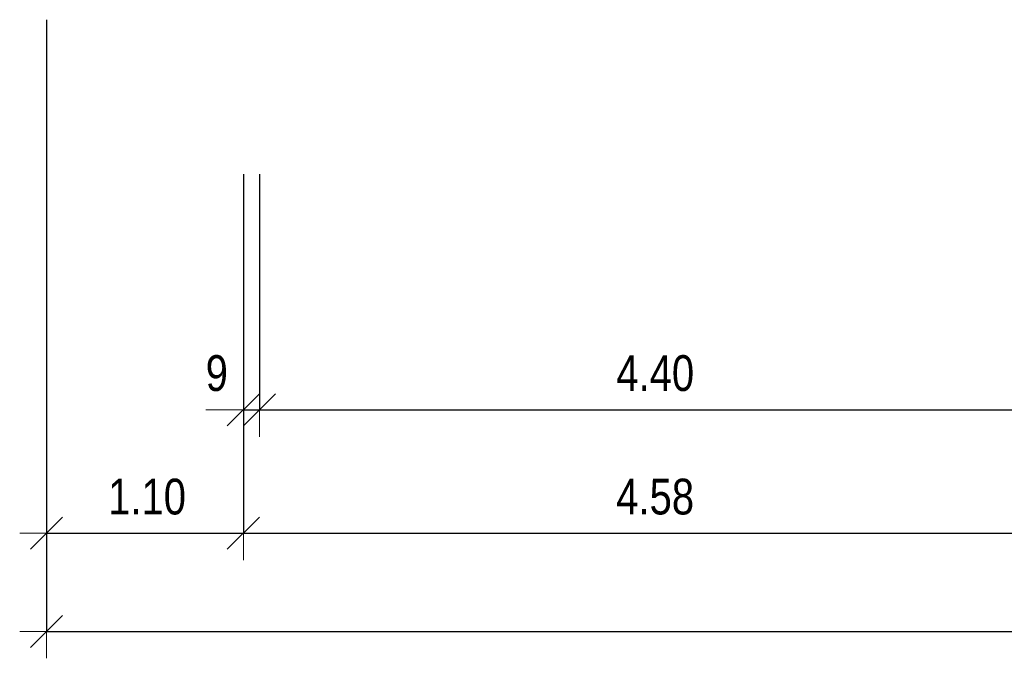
# Model space of a CAD drawing. Header units: metres. Extents: x -7.1 to 26.5, y -14.7 to 18.1.
# Tile 1 of 145: x 1.7 to 7.2, y -10.7 to -7.2. Entities that reach past the tile are written whole.
import ezdxf

# ---------------------------------------------------------------- set-up
doc = ezdxf.new("R2010")
doc.units = ezdxf.units.M
doc.header["$PDMODE"] = 65
doc.linetypes.add('AUSGEZOGEN', pattern=[0])
doc.layers.add('XR$2$105 Bemassungen 100', color=7, linetype='AUSGEZOGEN')
doc.styles.add('ARIAL', font='arial.ttf')
doc.dimstyles.new('DIMSTYLE_3', dxfattribs={"dimtxt": 0.2, "dimasz": 0.3, "dimexe": 0, "dimexo": 0, "dimgap": 0.1, "dimtad": 2, "dimrnd": 0.005, "dimzin": 4, "dimdsep": 46, "dimtxsty": 'ARIAL', "dimblk1": 'ALL_ML_STRICH', "dimblk2": 'ALL_ML_STRICH', "dimsah": 1, "dimcen": 0, "dimclrd": 7, "dimclre": 7, "dimclrt": 7, "dimadec": 0, "dimazin": 0, "dimtfac": 1, "dimtdec": 0, "dimtix": 1, "dimtmove": 2, "dimatfit": 3, "dimfxl": 0, "dimtzin": 0, "dimlwd": 0, "dimlwe": 18, "dimarcsym": 0})
doc.dimstyles.new('DIMSTYLE_7', dxfattribs={"dimtxt": 0.2, "dimasz": 0.3, "dimexe": 0, "dimexo": 0, "dimgap": 0.1, "dimtad": 2, "dimdec": 1, "dimlfac": 100, "dimrnd": 0.5, "dimzin": 4, "dimdsep": 46, "dimtxsty": 'ARIAL', "dimblk1": 'ALL_ML_STRICH', "dimblk2": 'ALL_ML_STRICH', "dimsah": 1, "dimcen": 0, "dimclrd": 7, "dimclre": 7, "dimclrt": 7, "dimadec": 0, "dimazin": 0, "dimtfac": 1, "dimtdec": 0, "dimtix": 1, "dimtmove": 2, "dimatfit": 3, "dimfxl": 0, "dimtvp": 1.2, "dimtzin": 0, "dimlwd": 0, "dimlwe": 18, "dimarcsym": 0})

# ---------------------------------------------------------------- blocks, each defined once
blk = doc.blocks.new('ALL_ML_STRICH')
at = {"color": 0, "linetype": 'ByBlock', "lineweight": -2}
for p, q in [((0, -0.5), (0, 0.5)), ((-0.3, -0.3), (0.3, 0.3)), ((-1, 0), (0.5, 0))]:
    blk.add_line(p, q, dxfattribs=at)
blk = doc.blocks.new('*D123')
at = {"layer": 'DEFPOINTS', "color": 7, "linetype": 'AUSGEZOGEN', "lineweight": 18, "transparency": 33554687}
for p in [(3.0618, -8.2179), (2.9718, -8.2707), (2.9718, -9.3375)]:
    blk.add_point(p, dxfattribs=at)
at = {"layer": 'XR$2$105 Bemassungen 100', "color": 7, "linetype": 'AUSGEZOGEN', "lineweight": -2, "transparency": 33554687}
for p, q in [((2.9718, -8.0206), (2.9718, -9.3375)), ((3.0618, -8.0206), (3.0618, -9.3375)), ((2.9718, -9.3375), (3.0618, -9.3375))]:
    blk.add_line(p, q, dxfattribs=at)
at = {"layer": 'XR$2$105 Bemassungen 100', "color": 7, "linetype": 'AUSGEZOGEN', "lineweight": 18, "transparency": 33554687, "xscale": 0.3, "yscale": 0.3, "zscale": 0.3}
blk.add_blockref('ALL_ML_STRICH', (3.0618, -9.3375), dxfattribs=at)
at = {"layer": 'XR$2$105 Bemassungen 100', "color": 7, "linetype": 'AUSGEZOGEN', "lineweight": 18, "transparency": 33554687, "xscale": 0.3, "yscale": 0.3, "zscale": 0.3, "rotation": 180}
blk.add_blockref('ALL_ML_STRICH', (2.9718, -9.3375), dxfattribs=at)
at = {"layer": 'XR$2$105 Bemassungen 100', "color": 7, "linetype": 'AUSGEZOGEN', "lineweight": 18, "transparency": 33554687, "insert": (2.8233, -9.1333), "char_height": 0.2, "width": 0.48, "attachment_point": 5, "style": 'ARIAL'}
blk.add_mtext('\\W0.80;\\A1;{\\A1;{9\\H0.132000;\\S^ ;}}', dxfattribs=at)
blk = doc.blocks.new('*D124')
at = {"layer": 'DEFPOINTS', "color": 7, "linetype": 'AUSGEZOGEN', "lineweight": 18, "transparency": 33554687}
for p in [(3.0618, -8.2179), (7.4618, -8.5926), (3.0618, -9.3375)]:
    blk.add_point(p, dxfattribs=at)
at = {"layer": 'XR$2$105 Bemassungen 100', "color": 7, "linetype": 'AUSGEZOGEN', "lineweight": -2, "transparency": 33554687}
for p, q in [((3.0618, -8.0206), (3.0618, -9.3375)), ((7.4618, -8.0206), (7.4618, -9.3375)), ((3.0618, -9.3375), (7.4618, -9.3375))]:
    blk.add_line(p, q, dxfattribs=at)
at = {"layer": 'XR$2$105 Bemassungen 100', "color": 7, "linetype": 'AUSGEZOGEN', "lineweight": 18, "transparency": 33554687, "xscale": 0.3, "yscale": 0.3, "zscale": 0.3, "rotation": 180}
blk.add_blockref('ALL_ML_STRICH', (3.0618, -9.3375), dxfattribs=at)
at = {"layer": 'XR$2$105 Bemassungen 100', "color": 7, "linetype": 'AUSGEZOGEN', "lineweight": 18, "transparency": 33554687, "xscale": 0.3, "yscale": 0.3, "zscale": 0.3}
blk.add_blockref('ALL_ML_STRICH', (7.4618, -9.3375), dxfattribs=at)
at = {"layer": 'XR$2$105 Bemassungen 100', "color": 7, "linetype": 'AUSGEZOGEN', "lineweight": 18, "transparency": 33554687, "insert": (5.2736, -9.1333), "char_height": 0.2, "width": 0.64, "attachment_point": 5, "style": 'ARIAL'}
blk.add_mtext('\\W0.80;\\A1;{\\A1;{4.40\\H0.132000;\\S^ ;}}', dxfattribs=at)
blk = doc.blocks.new('*D126')
at = {"layer": 'DEFPOINTS', "color": 7, "linetype": 'AUSGEZOGEN', "lineweight": 18, "transparency": 33554687}
for p in [(1.8718, -9.4299), (23.0318, -10.0272), (1.8718, -10.5765)]:
    blk.add_point(p, dxfattribs=at)
at = {"layer": 'XR$2$105 Bemassungen 100', "color": 7, "linetype": 'AUSGEZOGEN', "lineweight": -2, "transparency": 33554687}
for p, q in [((1.8718, -7.1565), (1.8718, -10.5765)), ((23.0318, -7.1565), (23.0318, -10.5765)), ((1.8718, -10.5765), (23.0318, -10.5765))]:
    blk.add_line(p, q, dxfattribs=at)
at = {"layer": 'XR$2$105 Bemassungen 100', "color": 7, "linetype": 'AUSGEZOGEN', "lineweight": 18, "transparency": 33554687, "xscale": 0.3, "yscale": 0.3, "zscale": 0.3, "rotation": 180}
blk.add_blockref('ALL_ML_STRICH', (1.8718, -10.5765), dxfattribs=at)
at = {"layer": 'XR$2$105 Bemassungen 100', "color": 7, "linetype": 'AUSGEZOGEN', "lineweight": 18, "transparency": 33554687, "xscale": 0.3, "yscale": 0.3, "zscale": 0.3}
blk.add_blockref('ALL_ML_STRICH', (23.0318, -10.5765), dxfattribs=at)
at = {"layer": 'XR$2$105 Bemassungen 100', "color": 7, "linetype": 'AUSGEZOGEN', "lineweight": 18, "transparency": 33554687, "insert": (12.4572, -10.3722), "char_height": 0.2, "width": 0.8, "attachment_point": 5, "style": 'ARIAL'}
blk.add_mtext('\\W0.80;\\A1;{\\A1;{21.16\\H0.132000;\\S^ ;}}', dxfattribs=at)
blk = doc.blocks.new('*D136')
at = {"layer": 'DEFPOINTS', "color": 7, "linetype": 'AUSGEZOGEN', "lineweight": 18, "transparency": 33554687}
for p in [(1.8718, -9.7984), (2.9718, -9.8945), (1.8718, -10.0272)]:
    blk.add_point(p, dxfattribs=at)
at = {"layer": 'XR$2$105 Bemassungen 100', "color": 7, "linetype": 'AUSGEZOGEN', "lineweight": -2, "transparency": 33554687}
for p, q in [((2.9718, -8.0206), (2.9718, -10.0272)), ((1.8718, -10.0272), (1.8718, -10.0272)), ((1.8718, -10.0272), (2.9718, -10.0272))]:
    blk.add_line(p, q, dxfattribs=at)
at = {"layer": 'XR$2$105 Bemassungen 100', "color": 7, "linetype": 'AUSGEZOGEN', "lineweight": 18, "transparency": 33554687, "xscale": 0.3, "yscale": 0.3, "zscale": 0.3, "rotation": 180}
blk.add_blockref('ALL_ML_STRICH', (1.8718, -10.0272), dxfattribs=at)
at = {"layer": 'XR$2$105 Bemassungen 100', "color": 7, "linetype": 'AUSGEZOGEN', "lineweight": 18, "transparency": 33554687, "xscale": 0.3, "yscale": 0.3, "zscale": 0.3}
blk.add_blockref('ALL_ML_STRICH', (2.9718, -10.0272), dxfattribs=at)
at = {"layer": 'XR$2$105 Bemassungen 100', "color": 7, "linetype": 'AUSGEZOGEN', "lineweight": 18, "transparency": 33554687, "insert": (2.4336, -9.8238), "char_height": 0.2, "width": 0.64, "attachment_point": 5, "style": 'ARIAL'}
blk.add_mtext('\\W0.80;\\A1;{\\A1;{1.10\\H0.132000;\\S^ ;}}', dxfattribs=at)
blk = doc.blocks.new('*D137')
at = {"layer": 'DEFPOINTS', "color": 7, "linetype": 'AUSGEZOGEN', "lineweight": 18, "transparency": 33554687}
for p in [(7.5518, -9.8225), (2.9718, -9.8945), (2.9718, -10.0272)]:
    blk.add_point(p, dxfattribs=at)
at = {"layer": 'XR$2$105 Bemassungen 100', "color": 7, "linetype": 'AUSGEZOGEN', "lineweight": -2, "transparency": 33554687}
for p, q in [((2.9718, -8.0206), (2.9718, -10.0272)), ((7.5518, -8.0206), (7.5518, -10.0272)), ((2.9718, -10.0272), (7.5518, -10.0272))]:
    blk.add_line(p, q, dxfattribs=at)
at = {"layer": 'XR$2$105 Bemassungen 100', "color": 7, "linetype": 'AUSGEZOGEN', "lineweight": 18, "transparency": 33554687, "xscale": 0.3, "yscale": 0.3, "zscale": 0.3, "rotation": 180}
blk.add_blockref('ALL_ML_STRICH', (2.9718, -10.0272), dxfattribs=at)
at = {"layer": 'XR$2$105 Bemassungen 100', "color": 7, "linetype": 'AUSGEZOGEN', "lineweight": 18, "transparency": 33554687, "xscale": 0.3, "yscale": 0.3, "zscale": 0.3}
blk.add_blockref('ALL_ML_STRICH', (7.5518, -10.0272), dxfattribs=at)
at = {"layer": 'XR$2$105 Bemassungen 100', "color": 7, "linetype": 'AUSGEZOGEN', "lineweight": 18, "transparency": 33554687, "insert": (5.2732, -9.8238), "char_height": 0.2, "width": 0.64, "attachment_point": 5, "style": 'ARIAL'}
blk.add_mtext('\\W0.80;\\A1;{\\A1;{4.58\\H0.132000;\\S^ ;}}', dxfattribs=at)

msp = doc.modelspace()

# ---------------------------------------------------------------- dimensions: what is measured, and where the dimension line sits
at = {"layer": 'XR$2$105 Bemassungen 100', "color": 7, "linetype": 'AUSGEZOGEN', "lineweight": 18, "transparency": 33554687}
for base, p1, p2, dimstyle, picture, middle in [((23.0318, -10.5765), (1.8718, -7.1565), (23.0318, -7.1565), 'DIMSTYLE_3', '*D126', (12.4572, -10.3722)), ((2.9718, -10.0272), (1.8718, -10.0272), (2.9718, -8.0206), 'DIMSTYLE_3', '*D136', (2.4336, -9.8238)), ((3.0618, -9.3375), (2.9718, -8.0206), (3.0618, -8.0206), 'DIMSTYLE_7', '*D123', (2.8233, -9.1333)), ((7.5518, -10.0272), (2.9718, -8.0206), (7.5518, -8.0206), 'DIMSTYLE_3', '*D137', (5.2732, -9.8238)), ((7.4618, -9.3375), (3.0618, -8.0206), (7.4618, -8.0206), 'DIMSTYLE_3', '*D124', (5.2736, -9.1333))]:
    dim = msp.add_linear_dim(base=base, p1=p1, p2=p2, dimstyle=dimstyle, override={"dimpost": '<>', "dimclrd": 7, "dimclre": 7, "dimclrt": 7, "dimlwd": 0, "dimlwe": 18}, dxfattribs=at)
    dim.commit()
    dim.dimension.update_dxf_attribs({"geometry": picture, "text_midpoint": middle, "dimtype": 160})

doc.saveas('drawing.dxf')
